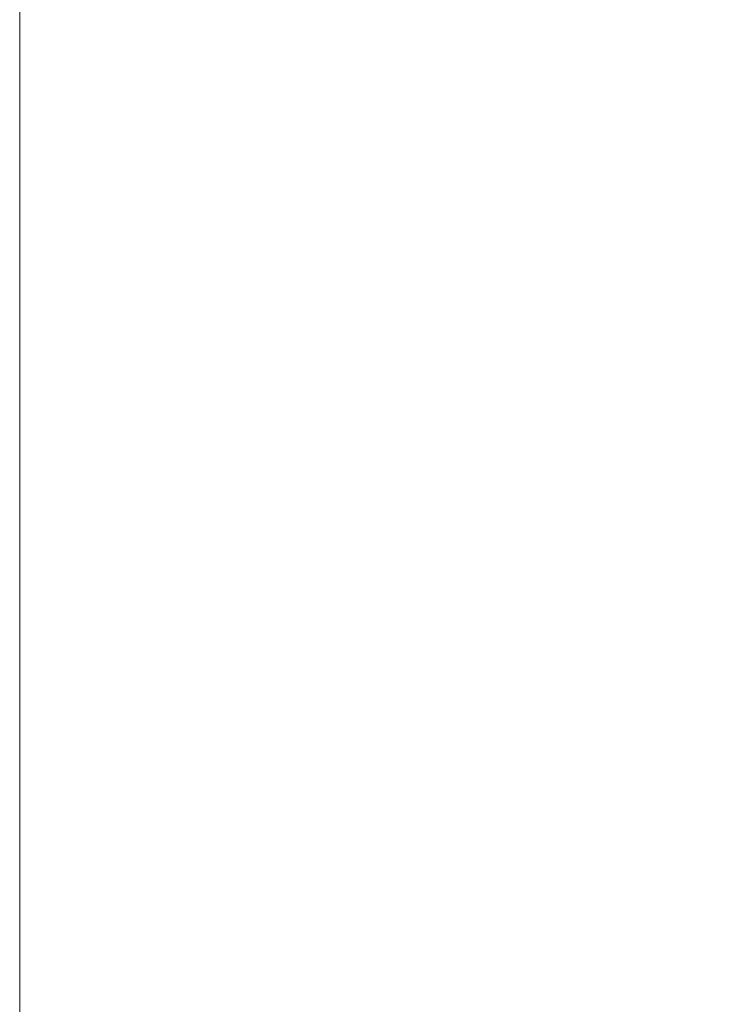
# Model space of a CAD drawing. Header units: millimetres. Extents: x 103078 to 25259364, y -3207472 to 1158446.
# Tile 27 of 40: x 13565378 to 13566268, y 1039281 to 1040548. Entities that reach past the tile are written whole.
import ezdxf
from ezdxf import colors
from ezdxf.entities.mleader import LeaderData, LeaderLine
from ezdxf.math import Vec2, Vec3

# ---------------------------------------------------------------- set-up
doc = ezdxf.new("R2010")
doc.units = ezdxf.units.MM
doc.header["$LTSCALE"] = 60
doc.header["$MEASUREMENT"] = 0

msp = doc.modelspace()

# ---------------------------------------------------------------- linework, layer by layer
at = {"color": 7, "linetype": 'Continuous', "lineweight": 9, "ltscale": 2}
msp.add_line((13565378, 1037621.8), (13565378, 1045105.9), dxfattribs=at)

# ---------------------------------------------------------------- leaders
ml = msp.add_multileader_mtext('Standard', dxfattribs=at)
ml.set_content('{\\fTimes New Roman|b0|i0|c0|p18;\\C256;End Bearing Pile Socketed into Rock for Minimum 2 Meters.}', color=7)
ml.set_leader_properties()
ml.build(insert=Vec2(0, 0))
ml.multileader.update_dxf_attribs({"text_right_attachment_type": 6, "dogleg_length": 0.36, "arrow_head_size": 500})
ctx = ml.context
ctx.base_point, ctx.char_height, ctx.arrow_head_size, ctx.landing_gap_size, ctx.plane_origin = Vec3(13567398.4, 1040766), 600, 500, 0.09, Vec3(13565794.5, 1039640.1)
ctx.right_attachment, ctx.text_align_type = 6, 1
notes = []
notes.append((ctx, [(0, (1, 1, 0), (13567398, 1040766), (1, 0), 0.36, [(0, [(13565794.5, 1037777.1)], 0, [])])]))
ctx.mtext.insert, ctx.mtext.width, ctx.mtext.defined_height, ctx.mtext.alignment, ctx.mtext.flow_direction = Vec3(13571470.2, 1041072.1), 9320.686, 6836.3, 2, 5
for ctx, leaders in notes:
    for number, flags, end, landing, length, lines in leaders:
        leader = LeaderData()
        leader.index, (leader.has_last_leader_line, leader.has_dogleg_vector, leader.attachment_direction) = number, flags
        leader.last_leader_point, leader.dogleg_vector, leader.dogleg_length = Vec3(end), Vec3(landing), length
        for number, points, colour, breaks in lines:
            line = LeaderLine()
            line.index, line.vertices, line.color, line.breaks = number, Vec3.list(points), colors.encode_raw_color(colour), breaks
            leader.lines.append(line)
        ctx.leaders.append(leader)

doc.saveas('drawing.dxf')
